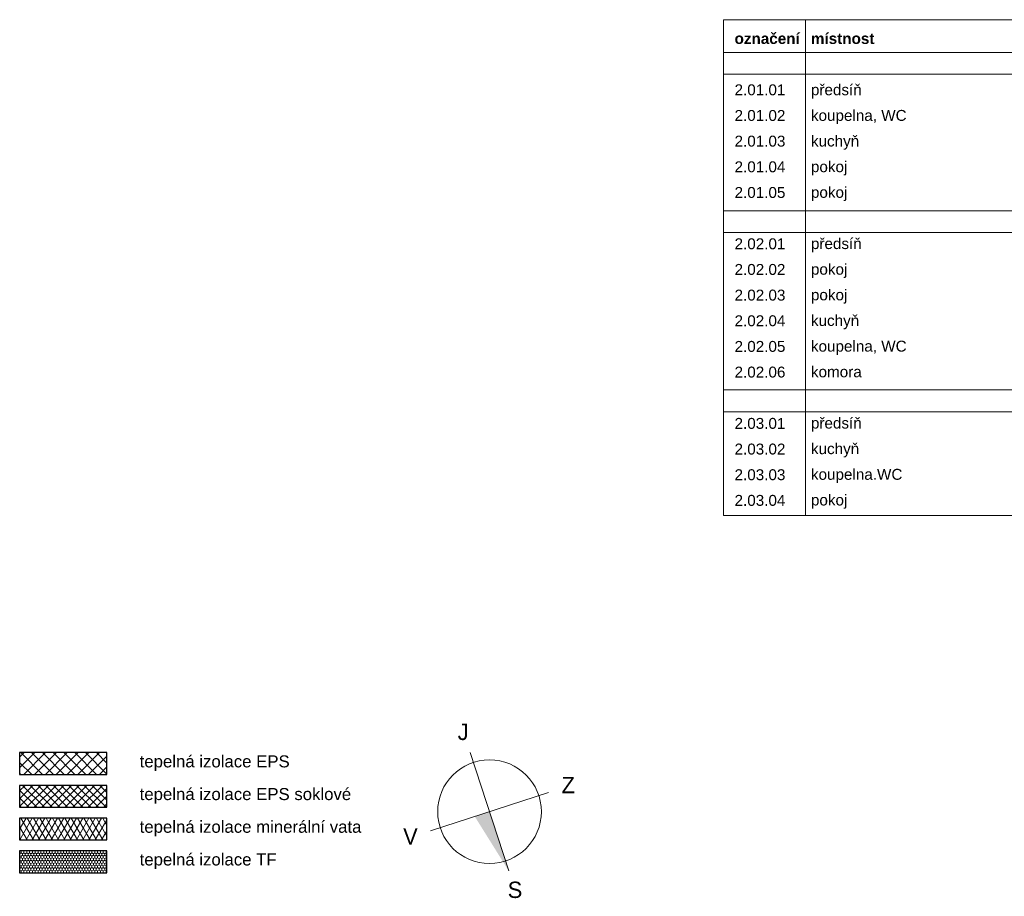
# Model space of a CAD drawing. Extents: x 24941 to 82477, y 21375 to 57615.
# Tile 2 of 3: x 26085 to 44136, y 41549 to 57615. Entities that reach past the tile are written whole.
import ezdxf

# ---------------------------------------------------------------- set-up
doc = ezdxf.new("R2010")
doc.units = 0
doc.header["$MEASUREMENT"] = 0
for name, color, linetype, lineweight in [('2D VÝPLNĚ_Číslo_pera__1', 7, 'Continuous', 15), ('2D VÝPLNĚ_Číslo_pera__2', 1, 'Continuous', 25), ('2D VÝPLNĚ_Číslo_pera__4', 91, 'Continuous', 13), ('2D ČÁRY_Číslo_pera__3', 150, 'Continuous', 13), ('2D ČÁRY_Číslo_pera__4', 91, 'Continuous', 13), ('POZNÁMKY.POPISKA_Číslo_pera__1', 7, 'Continuous', 15), ('POZNÁMKY.TEXT_Číslo_pera__4', 91, 'Continuous', 13)]:
    doc.layers.add(name, color=color, linetype=linetype, lineweight=lineweight)
doc.styles.add('GENERATED_STYLE_1', font='arial.ttf')
doc.styles.add('GENERATED_STYLE_3', font='txt')

msp = doc.modelspace()

# ---------------------------------------------------------------- hatches: boundary and pattern name
at = {"layer": '2D VÝPLNĚ_Číslo_pera__1', "linetype": 'Continuous'}
msp.add_hatch(color=8, dxfattribs=at).paths.add_polyline_path([(35051, 42015), (34699, 43100), (34428, 43012)], flags=0)
at = {"layer": '2D VÝPLNĚ_Číslo_pera__4', "linetype": 'Continuous'}
h = msp.add_hatch(dxfattribs=at)
h.set_pattern_fill('TEPELNA_IZOLACE_EPS', color=8, style=0, pattern_type=2)
h.set_pattern_definition([(45, (0, 0), (-98.99495, 98.99495), []), (135, (0, 0), (98.99495, 98.99495), [])])
h.paths.add_polyline_path([(26085, 43782), (27685, 43782), (27685, 44182), (26085, 44182)], flags=0)
h = msp.add_hatch(dxfattribs=at)
h.set_pattern_fill('TEPELNA_IZOLACE_PERIMETR', color=8, style=0, pattern_type=2)
h.set_pattern_definition([(45, (0, 0), (-70.71068, 70.71068), []), (135, (0, 0), (70.71068, 70.71068), [])])
h.paths.add_polyline_path([(26085, 43182), (27685, 43182), (27685, 43582), (26085, 43582)], flags=0)
h = msp.add_hatch(dxfattribs=at)
h.set_pattern_fill('TEPELNA_IZOLACE_MINERÁL', color=8, style=0, pattern_type=2)
h.set_pattern_definition([(60, (0, 0), (-86.60254, 50), []), (120, (0, 0), (86.60254, 50), [])])
h.paths.add_polyline_path([(26085, 42582), (27685, 42582), (27685, 42982), (26085, 42982)], flags=0)
h = msp.add_hatch(dxfattribs=at)
h.set_pattern_fill('TEPELNA_IZOLACE_FENOL', color=8, style=0, pattern_type=2)
h.set_pattern_definition([(90, (0, 0), (-51.961524, 0), [30, -60]), (90, (-25.98, 45), (-51.961524, 0), [30, -60]), (150, (0, 30), (25.98076, 45), [30, -60]), (150, (-51.96, 30), (25.98076, 45), [30, -60]), (210, (0, 0), (-25.98076, 45), [30, -60]), (210, (-51.96, 0), (-25.98076, 45), [30, -60])])
h.paths.add_polyline_path([(26085, 41982), (27685, 41982), (27685, 42382), (26085, 42382)], flags=0)

# ---------------------------------------------------------------- linework, layer by layer
at = {"layer": '2D VÝPLNĚ_Číslo_pera__2', "color": 8, "linetype": 'Continuous', "flags": 128}
for points in [[(26085, 43782), (27685, 43782), (27685, 44182), (26085, 44182)], [(26085, 43182), (27685, 43182), (27685, 43582), (26085, 43582)], [(26085, 42582), (27685, 42582), (27685, 42982), (26085, 42982)], [(26085, 41982), (27685, 41982), (27685, 42382), (26085, 42382)]]:
    msp.add_lwpolyline(points, close=True, dxfattribs=at)
at = {"layer": '2D ČÁRY_Číslo_pera__3', "color": 8, "linetype": 'Continuous'}
for p, q in [((34346, 44185), (35051, 42015)), ((33614, 42747), (35783, 43452))]:
    msp.add_line(p, q, dxfattribs=at)
msp.add_circle((34699, 43100), 950, dxfattribs=at)
at = {"layer": '2D ČÁRY_Číslo_pera__4', "linetype": 'Continuous'}
for p, q in [((38991, 57615), (38991, 48530)), ((38991, 57615), (50291, 57615)), ((40491, 57615), (40491, 48530)), ((38991, 57015), (50291, 57015)), ((38991, 56615), (50291, 56615)), ((38991, 54115), (50291, 54115)), ((38991, 53715), (50291, 53715)), ((38991, 50830), (50291, 50830)), ((38991, 50430), (50291, 50430)), ((38991, 48530), (50291, 48530))]:
    msp.add_line(p, q, dxfattribs=at)

# ---------------------------------------------------------------- texts
at = {"layer": 'POZNÁMKY.POPISKA_Číslo_pera__1', "color": 8, "linetype": 'Continuous', "char_height": 300, "attachment_point": 4, "style": 'GENERATED_STYLE_3'}
for s, insert in [('{J}', (34115, 44561)), ('{Z}', (36019, 43587)), ('{V}', (33115, 42647)), ('{S}', (35032, 41666))]:
    msp.add_mtext(s, dxfattribs=dict(at, insert=insert))
at = {"layer": 'POZNÁMKY.TEXT_Číslo_pera__4', "linetype": 'Continuous', "char_height": 200, "attachment_point": 1, "style": 'GENERATED_STYLE_3'}
for s, insert, line_spacing_factor in [('\\A1;{\\fArial|b1|i0|c238|p38;označení\\P\\fArial|b0|i0|c238|p38;\\P2.01.01\\P2.01.02\\P2.01.03\\P2.01.04\\P2.01.05\\P\\P2.02.01\\P2.02.02\\P2.02.03\\P2.02.04\\P2.02.05\\P2.02.06\\P\\P2.03.01\\P2.03.02\\P2.03.03\\P2.03.04}', (39191, 57371), 1.410619), ('\\A1;{\\fArial|b1|i0|c238|p38;místnost\\P\\fArial|b0|i0|c238|p38;\\Ppředsíň\\Pkoupelna, WC\\Pkuchyň\\Ppokoj\\Ppokoj\\P\\Ppředsíň\\Ppokoj\\Ppokoj\\Pkuchyň\\Pkoupelna, WC\\Pkomora\\P\\Ppředsíň\\Pkuchyň\\Pkoupelna.WC\\Ppokoj}', (40591, 57371), 1.409394)]:
    msp.add_mtext(s, dxfattribs=dict(at, insert=insert, line_spacing_factor=line_spacing_factor))
at = {"layer": 'POZNÁMKY.TEXT_Číslo_pera__4', "color": 8, "linetype": 'Continuous', "insert": (28285, 44132), "char_height": 220, "attachment_point": 1, "line_spacing_factor": 1.634061, "style": 'GENERATED_STYLE_1'}
msp.add_mtext('{tepelná izolace EPS\\Ptepelná izolace EPS soklové\\Ptepelná izolace minerální vata\\Ptepelná izolace TF}', dxfattribs=at)

doc.saveas('drawing.dxf')
